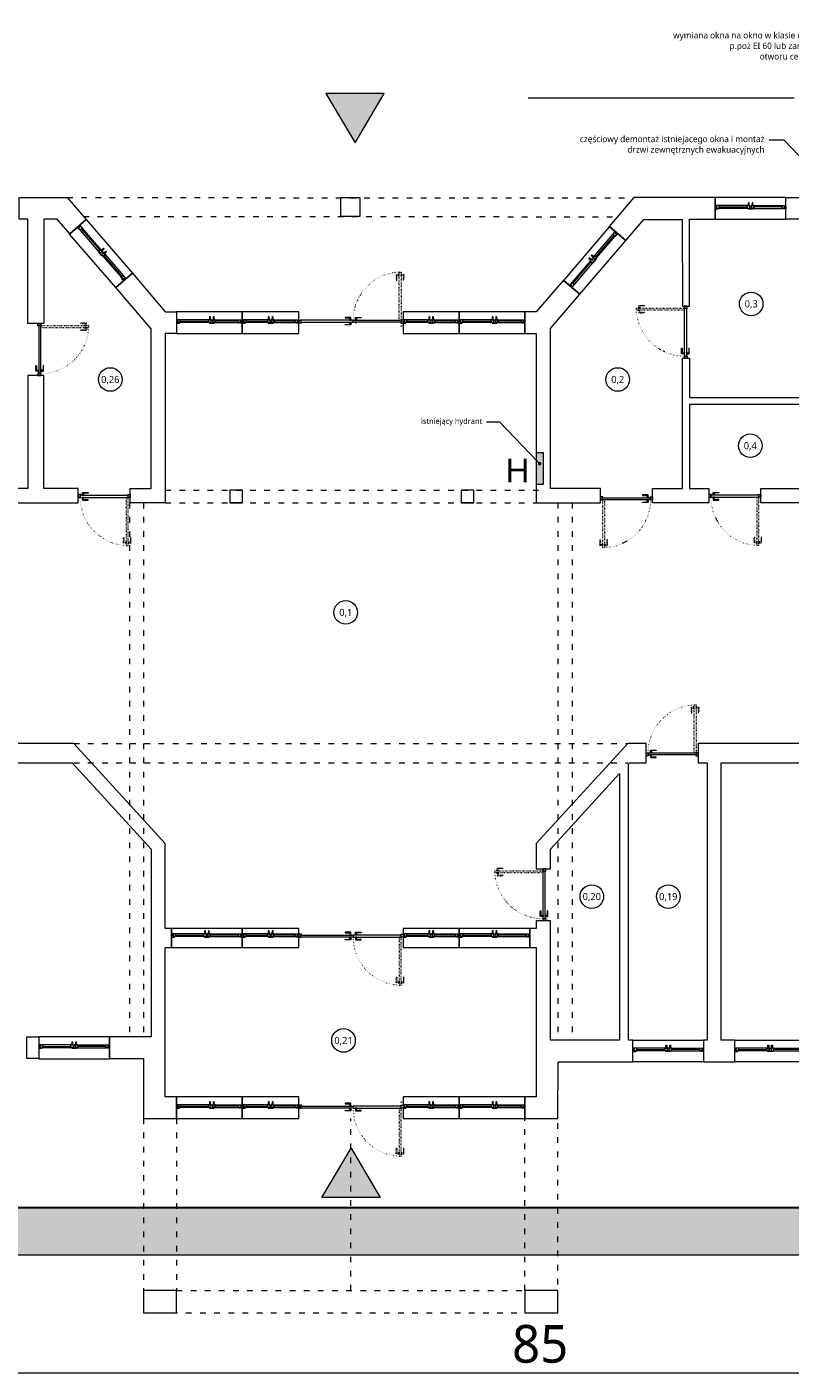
# Model space of a CAD drawing. Header units: millimetres. Extents: x 80301 to 146489, y -78581 to -28273.
# Tile 7 of 135: x 83825 to 85444, y -66786 to -63932. Entities that reach past the tile are written whole.
import ezdxf
from ezdxf import colors
from ezdxf.entities.mleader import LeaderData, LeaderLine
from ezdxf.enums import TextEntityAlignment as Align
from ezdxf.math import Vec2, Vec3

# ---------------------------------------------------------------- set-up
doc = ezdxf.new("R2010")
doc.units = ezdxf.units.MM
doc.linetypes.add('ACAD_ISO03W100', pattern=[30, 12, -18])
doc.linetypes.add('ACAD_ISO07W100', pattern=[3, 0, -3])
doc.layers.get('0').update_dxf_attribs({"lineweight": 0})
for name, color, linetype, lineweight in [('A-opisram.ART', 250, 'Continuous', 0), ('OPIS', 4, 'Continuous', 9), ('opis..KF', 250, 'Continuous', 15), ('stolarka_arch', 250, 'Continuous', 5), ('ściany ist..KF', 61, 'Continuous', 5)]:
    doc.layers.add(name, color=color, linetype=linetype, lineweight=lineweight)
doc.layers.add('A-pomocram.ART', color=254, linetype='Continuous', lineweight=0, plot=False)
doc.layers.add('A-wymram.ART', color=10, linetype='Continuous', lineweight=5, plot=False)
doc.layers.add('A-przekrycieram.ART', color=7, linetype='Continuous', lineweight=0, true_color=0xffffff)
doc.styles.add('ARCH', font='segoeuil.ttf')
doc.styles.get("Standard").update_dxf_attribs({"font": 'arial.ttf'})
doc.dimstyles.new('RAMKA', dxfattribs={"dimscale": 20, "dimtxt": 4, "dimasz": 3, "dimexe": 5, "dimexo": 3, "dimgap": 1, "dimtad": 1, "dimdec": 1, "dimlfac": 0.01, "dimtxsty": 'ARCH', "dimblk": 'ARCHTICK', "dimcen": 0, "dimclrd": 256, "dimclre": 256, "dimclrt": 256, "dimadec": 0, "dimazin": 0, "dimtfac": 1, "dimtdec": 1, "dimtofl": 0, "dimtmove": 1, "dimatfit": 3, "dimfxl": 10, "dimfxlon": 1, "dimlwd": 0, "dimlwe": 0, "dimarcsym": 0})

# ---------------------------------------------------------------- blocks, each defined once
blk = doc.blocks.new('*U980')
at = {"layer": 'stolarka_arch', "lineweight": 0}
blk.add_lwpolyline([(0, 0), (150, 0), (150, -45.6), (0, -45.6)], close=True, dxfattribs=at)
at = {"layer": 'stolarka_arch'}
for points in [[(0, -22), (6, -22), (6, -23), (3, -23), (3, -28), (0, -28)], [(3, -23), (8, -23), (8, -29), (2, -29), (2, -28), (3, -28)], [(8, -26), (68, -26), (68, -23), (8, -23)], [(8, -26), (68, -26), (68, -29), (8, -29)], [(73, -23), (68, -23), (68, -29), (74, -29), (74, -28), (73, -28)], [(70, -22), (80, -22), (80, -23), (77, -23), (77, -28), (73, -28), (73, -23), (70, -23)], [(77, -23), (82, -23), (82, -29), (76, -29), (76, -28), (77, -28)], [(142, -26), (82, -26), (82, -23), (142, -23)], [(142, -26), (82, -26), (82, -29), (142, -29)], [(147, -23), (142, -23), (142, -29), (148, -29), (148, -28), (147, -28)], [(150, -22), (144, -22), (144, -23), (147, -23), (147, -28), (150, -28)], [(73, -30), (69, -30), (69, -29), (73, -29)], [(72, -35), (70, -35), (70, -30), (72, -30)], [(81, -30), (77, -30), (77, -29), (81, -29)], [(80, -35), (78, -35), (78, -30), (80, -30)]]:
    blk.add_lwpolyline(points, close=True, dxfattribs=at)
blk = doc.blocks.new('*U976')
at = {"layer": 'stolarka_arch', "lineweight": 0}
blk.add_lwpolyline([(0, 0), (150, 0), (150, -46.8), (0, -46.8)], close=True, dxfattribs=at)
at = {"layer": 'stolarka_arch'}
for points in [[(0, -22), (6, -22), (6, -23), (3, -23), (3, -28), (0, -28)], [(3, -23), (8, -23), (8, -29), (2, -29), (2, -28), (3, -28)], [(8, -26), (68, -26), (68, -23), (8, -23)], [(8, -26), (68, -26), (68, -29), (8, -29)], [(73, -23), (68, -23), (68, -29), (74, -29), (74, -28), (73, -28)], [(70, -22), (80, -22), (80, -23), (77, -23), (77, -28), (73, -28), (73, -23), (70, -23)], [(77, -23), (82, -23), (82, -29), (76, -29), (76, -28), (77, -28)], [(142, -26), (82, -26), (82, -23), (142, -23)], [(142, -26), (82, -26), (82, -29), (142, -29)], [(147, -23), (142, -23), (142, -29), (148, -29), (148, -28), (147, -28)], [(150, -22), (144, -22), (144, -23), (147, -23), (147, -28), (150, -28)], [(73, -30), (69, -30), (69, -29), (73, -29)], [(72, -35), (70, -35), (70, -30), (72, -30)], [(81, -30), (77, -30), (77, -29), (81, -29)], [(80, -35), (78, -35), (78, -30), (80, -30)]]:
    blk.add_lwpolyline(points, close=True, dxfattribs=at)
blk = doc.blocks.new('*U1045')
at = {"layer": 'stolarka_arch', "lineweight": 0}
blk.add_lwpolyline([(0, 0), (150, 0), (150, -46), (0, -46)], close=True, dxfattribs=at)
at = {"layer": 'stolarka_arch'}
for points in [[(0, -22), (6, -22), (6, -23), (3, -23), (3, -28), (0, -28)], [(3, -23), (8, -23), (8, -29), (2, -29), (2, -28), (3, -28)], [(8, -26), (68, -26), (68, -23), (8, -23)], [(8, -26), (68, -26), (68, -29), (8, -29)], [(73, -23), (68, -23), (68, -29), (74, -29), (74, -28), (73, -28)], [(70, -22), (80, -22), (80, -23), (77, -23), (77, -28), (73, -28), (73, -23), (70, -23)], [(77, -23), (82, -23), (82, -29), (76, -29), (76, -28), (77, -28)], [(142, -26), (82, -26), (82, -23), (142, -23)], [(142, -26), (82, -26), (82, -29), (142, -29)], [(147, -23), (142, -23), (142, -29), (148, -29), (148, -28), (147, -28)], [(150, -22), (144, -22), (144, -23), (147, -23), (147, -28), (150, -28)], [(73, -30), (69, -30), (69, -29), (73, -29)], [(72, -35), (70, -35), (70, -30), (72, -30)], [(81, -30), (77, -30), (77, -29), (81, -29)], [(80, -35), (78, -35), (78, -30), (80, -30)]]:
    blk.add_lwpolyline(points, close=True, dxfattribs=at)
blk = doc.blocks.new('*U1054')
at = {"layer": 'stolarka_arch', "lineweight": 0}
blk.add_lwpolyline([(0, 0), (150, 0), (150, -46), (0, -46)], close=True, dxfattribs=at)
at = {"layer": 'stolarka_arch'}
for points in [[(0, -22), (6, -22), (6, -23), (3, -23), (3, -28), (0, -28)], [(3, -23), (8, -23), (8, -29), (2, -29), (2, -28), (3, -28)], [(8, -26), (68, -26), (68, -23), (8, -23)], [(8, -26), (68, -26), (68, -29), (8, -29)], [(73, -23), (68, -23), (68, -29), (74, -29), (74, -28), (73, -28)], [(70, -22), (80, -22), (80, -23), (77, -23), (77, -28), (73, -28), (73, -23), (70, -23)], [(77, -23), (82, -23), (82, -29), (76, -29), (76, -28), (77, -28)], [(142, -26), (82, -26), (82, -23), (142, -23)], [(142, -26), (82, -26), (82, -29), (142, -29)], [(147, -23), (142, -23), (142, -29), (148, -29), (148, -28), (147, -28)], [(150, -22), (144, -22), (144, -23), (147, -23), (147, -28), (150, -28)], [(73, -30), (69, -30), (69, -29), (73, -29)], [(72, -35), (70, -35), (70, -30), (72, -30)], [(81, -30), (77, -30), (77, -29), (81, -29)], [(80, -35), (78, -35), (78, -30), (80, -30)]]:
    blk.add_lwpolyline(points, close=True, dxfattribs=at)
blk = doc.blocks.new('*U996')
at = {"layer": 'stolarka_arch', "lineweight": 0}
blk.add_lwpolyline([(0, 0), (150, 0), (150, -46), (0, -46)], close=True, dxfattribs=at)
at = {"layer": 'stolarka_arch'}
for points in [[(0, -22), (6, -22), (6, -23), (3, -23), (3, -28), (0, -28)], [(3, -23), (8, -23), (8, -29), (2, -29), (2, -28), (3, -28)], [(8, -26), (68, -26), (68, -23), (8, -23)], [(8, -26), (68, -26), (68, -29), (8, -29)], [(73, -23), (68, -23), (68, -29), (74, -29), (74, -28), (73, -28)], [(70, -22), (80, -22), (80, -23), (77, -23), (77, -28), (73, -28), (73, -23), (70, -23)], [(77, -23), (82, -23), (82, -29), (76, -29), (76, -28), (77, -28)], [(142, -26), (82, -26), (82, -23), (142, -23)], [(142, -26), (82, -26), (82, -29), (142, -29)], [(147, -23), (142, -23), (142, -29), (148, -29), (148, -28), (147, -28)], [(150, -22), (144, -22), (144, -23), (147, -23), (147, -28), (150, -28)], [(73, -30), (69, -30), (69, -29), (73, -29)], [(72, -35), (70, -35), (70, -30), (72, -30)], [(81, -30), (77, -30), (77, -29), (81, -29)], [(80, -35), (78, -35), (78, -30), (80, -30)]]:
    blk.add_lwpolyline(points, close=True, dxfattribs=at)
blk = doc.blocks.new('*U988')
at = {"layer": 'stolarka_arch', "lineweight": 0}
blk.add_lwpolyline([(0, 0), (139.5, 0), (139.5, -46), (0, -46)], close=True, dxfattribs=at)
at = {"layer": 'stolarka_arch'}
for points in [[(0, -22), (6, -22), (6, -23), (3, -23), (3, -28), (0, -28)], [(3, -23), (8, -23), (8, -29), (2, -29), (2, -28), (3, -28)], [(8, -26), (68, -26), (68, -23), (8, -23)], [(8, -26), (68, -26), (68, -29), (8, -29)], [(73, -23), (68, -23), (68, -29), (74, -29), (74, -28), (73, -28)], [(70, -22), (80, -22), (80, -23), (77, -23), (77, -28), (73, -28), (73, -23), (70, -23)], [(77, -23), (82, -23), (82, -29), (76, -29), (76, -28), (77, -28)], [(131.5, -26), (82, -26), (82, -23), (131.5, -23)], [(131.5, -26), (82, -26), (82, -29), (131.5, -29)], [(136.5, -23), (131.5, -23), (131.5, -29), (137.5, -29), (137.5, -28), (136.5, -28)], [(139.5, -22), (133.5, -22), (133.5, -23), (136.5, -23), (136.5, -28), (139.5, -28)], [(73, -30), (69, -30), (69, -29), (73, -29)], [(72, -35), (70, -35), (70, -30), (72, -30)], [(81, -30), (77, -30), (77, -29), (81, -29)], [(80, -35), (78, -35), (78, -30), (80, -30)]]:
    blk.add_lwpolyline(points, close=True, dxfattribs=at)
blk = doc.blocks.new('*U994')
at = {"layer": 'stolarka_arch', "lineweight": 0}
blk.add_lwpolyline([(0, 0), (139.5, 0), (139.5, -46), (0, -46)], close=True, dxfattribs=at)
at = {"layer": 'stolarka_arch'}
for points in [[(0, -22), (6, -22), (6, -23), (3, -23), (3, -28), (0, -28)], [(3, -23), (8, -23), (8, -29), (2, -29), (2, -28), (3, -28)], [(8, -26), (68, -26), (68, -23), (8, -23)], [(8, -26), (68, -26), (68, -29), (8, -29)], [(73, -23), (68, -23), (68, -29), (74, -29), (74, -28), (73, -28)], [(70, -22), (80, -22), (80, -23), (77, -23), (77, -28), (73, -28), (73, -23), (70, -23)], [(77, -23), (82, -23), (82, -29), (76, -29), (76, -28), (77, -28)], [(131.5, -26), (82, -26), (82, -23), (131.5, -23)], [(131.5, -26), (82, -26), (82, -29), (131.5, -29)], [(136.5, -23), (131.5, -23), (131.5, -29), (137.5, -29), (137.5, -28), (136.5, -28)], [(139.5, -22), (133.5, -22), (133.5, -23), (136.5, -23), (136.5, -28), (139.5, -28)], [(73, -30), (69, -30), (69, -29), (73, -29)], [(72, -35), (70, -35), (70, -30), (72, -30)], [(81, -30), (77, -30), (77, -29), (81, -29)], [(80, -35), (78, -35), (78, -30), (80, -30)]]:
    blk.add_lwpolyline(points, close=True, dxfattribs=at)
blk = doc.blocks.new('*U990')
at = {"layer": 'stolarka_arch', "lineweight": 0}
blk.add_lwpolyline([(0, 0), (120.2, 0), (120.2, -46), (0, -46)], close=True, dxfattribs=at)
at = {"layer": 'stolarka_arch'}
for points in [[(0, -22), (6, -22), (6, -23), (3, -23), (3, -28), (0, -28)], [(3, -23), (8, -23), (8, -29), (2, -29), (2, -28), (3, -28)], [(8, -26), (53.1, -26), (53.1, -23), (8, -23)], [(8, -26), (53.1, -26), (53.1, -29), (8, -29)], [(58.1, -23), (53.1, -23), (53.1, -29), (59.1, -29), (59.1, -28), (58.1, -28)], [(55.1, -22), (65.1, -22), (65.1, -23), (62.1, -23), (62.1, -28), (58.1, -28), (58.1, -23), (55.1, -23)], [(62.1, -23), (67.1, -23), (67.1, -29), (61.1, -29), (61.1, -28), (62.1, -28)], [(112.2, -26), (67.1, -26), (67.1, -23), (112.2, -23)], [(112.2, -26), (67.1, -26), (67.1, -29), (112.2, -29)], [(117.2, -23), (112.2, -23), (112.2, -29), (118.2, -29), (118.2, -28), (117.2, -28)], [(120.2, -22), (114.2, -22), (114.2, -23), (117.2, -23), (117.2, -28), (120.2, -28)], [(58.1, -30), (54.1, -30), (54.1, -29), (58.1, -29)], [(57.1, -35), (55.1, -35), (55.1, -30), (57.1, -30)], [(66.1, -30), (62.1, -30), (62.1, -29), (66.1, -29)], [(65.1, -35), (63.1, -35), (63.1, -30), (65.1, -30)]]:
    blk.add_lwpolyline(points, close=True, dxfattribs=at)
blk = doc.blocks.new('*U995')
at = {"layer": 'stolarka_arch', "lineweight": 0}
blk.add_lwpolyline([(0, 0), (118.9, 0), (118.9, -46), (0, -46)], close=True, dxfattribs=at)
at = {"layer": 'stolarka_arch'}
for points in [[(0, -22), (6, -22), (6, -23), (3, -23), (3, -28), (0, -28)], [(3, -23), (8, -23), (8, -29), (2, -29), (2, -28), (3, -28)], [(8, -26), (52.5, -26), (52.5, -23), (8, -23)], [(8, -26), (52.5, -26), (52.5, -29), (8, -29)], [(57.5, -23), (52.5, -23), (52.5, -29), (58.5, -29), (58.5, -28), (57.5, -28)], [(54.5, -22), (64.5, -22), (64.5, -23), (61.5, -23), (61.5, -28), (57.5, -28), (57.5, -23), (54.5, -23)], [(61.5, -23), (66.5, -23), (66.5, -29), (60.5, -29), (60.5, -28), (61.5, -28)], [(110.9, -26), (66.5, -26), (66.5, -23), (110.9, -23)], [(110.9, -26), (66.5, -26), (66.5, -29), (110.9, -29)], [(115.9, -23), (110.9, -23), (110.9, -29), (116.9, -29), (116.9, -28), (115.9, -28)], [(118.9, -22), (112.9, -22), (112.9, -23), (115.9, -23), (115.9, -28), (118.9, -28)], [(57.5, -30), (53.5, -30), (53.5, -29), (57.5, -29)], [(56.5, -35), (54.5, -35), (54.5, -30), (56.5, -30)], [(65.5, -30), (61.5, -30), (61.5, -29), (65.5, -29)], [(64.5, -35), (62.5, -35), (62.5, -30), (64.5, -30)]]:
    blk.add_lwpolyline(points, close=True, dxfattribs=at)
blk = doc.blocks.new('*U989')
at = {"layer": 'stolarka_arch', "lineweight": 0}
blk.add_lwpolyline([(0, 0), (150, 0), (150, -40), (0, -40)], close=True, dxfattribs=at)
at = {"layer": 'stolarka_arch'}
for points in [[(0, -22), (6, -22), (6, -23), (3, -23), (3, -28), (0, -28)], [(3, -23), (8, -23), (8, -29), (2, -29), (2, -28), (3, -28)], [(8, -26), (68, -26), (68, -23), (8, -23)], [(8, -26), (68, -26), (68, -29), (8, -29)], [(73, -23), (68, -23), (68, -29), (74, -29), (74, -28), (73, -28)], [(70, -22), (80, -22), (80, -23), (77, -23), (77, -28), (73, -28), (73, -23), (70, -23)], [(77, -23), (82, -23), (82, -29), (76, -29), (76, -28), (77, -28)], [(142, -26), (82, -26), (82, -23), (142, -23)], [(142, -26), (82, -26), (82, -29), (142, -29)], [(147, -23), (142, -23), (142, -29), (148, -29), (148, -28), (147, -28)], [(150, -22), (144, -22), (144, -23), (147, -23), (147, -28), (150, -28)], [(73, -30), (69, -30), (69, -29), (73, -29)], [(72, -35), (70, -35), (70, -30), (72, -30)], [(81, -30), (77, -30), (77, -29), (81, -29)], [(80, -35), (78, -35), (78, -30), (80, -30)]]:
    blk.add_lwpolyline(points, close=True, dxfattribs=at)
blk = doc.blocks.new('*U1002')
at = {"layer": 'stolarka_arch', "linetype": 'ACAD_ISO03W100', "lineweight": 0, "ltscale": 0.1}
for points in [[(3.5, 97), (-1.5, 97), (-1.5, 85), (-0.5, 85), (-0.5, 95), (3.5, 95)], [(3.5, 98), (3.5, 94), (4.5, 94), (4.5, 98)], [(4.5, 102), (4.5, 0), (8.5, 0), (8.5, 102)], [(9.5, 98), (9.5, 94), (8.5, 94), (8.5, 98)], [(9.5, 97), (14.5, 97), (14.5, 85), (13.5, 85), (13.5, 95), (9.5, 95)]]:
    blk.add_lwpolyline(points, close=True, dxfattribs=at)
at = {"layer": 'stolarka_arch'}
for points in [[(5, -4), (5, -6), (0, -6), (0, 0), (4, 0), (4, -4), (5, -4)], [(106, 0), (4, 0), (4, -4), (106, -4)], [(101, 1), (101, 6), (89, 6), (89, 5), (99, 5), (99, 1)], [(102, 1), (98, 1), (98, 0), (102, 0)], [(106, 0), (216.9, 0), (216.9, -4), (106, -4)], [(110, 1), (114, 1), (114, 0), (110, 0)], [(111, 1), (111, 6), (123, 6), (123, 5), (113, 5), (113, 1)], [(215.9, -4), (215.9, -6), (220.9, -6), (220.9, 0), (216.9, 0), (216.9, -4), (215.9, -4)], [(101, -5), (101, -10), (89, -10), (89, -9), (99, -9), (99, -5)], [(102, -5), (98, -5), (98, -4), (102, -4)], [(110, -5), (114, -5), (114, -4), (110, -4)], [(111, -5), (111, -10), (123, -10), (123, -9), (113, -9), (113, -5)]]:
    blk.add_lwpolyline(points, close=True, dxfattribs=at)
for centre in [(4, 0.5), (216.9, 0.5)]:
    blk.add_circle(centre, 0.5, dxfattribs=at)
at = {"layer": 'stolarka_arch', "linetype": 'ACAD_ISO07W100', "lineweight": 0, "ltscale": 0.5}
blk.add_arc((4, 0), 102, 0, 89.6506, dxfattribs=at)
blk = doc.blocks.new('*U1006')
at = {"layer": 'stolarka_arch', "lineweight": 0}
blk.add_lwpolyline([(0, 0), (150, 0), (150, -40), (0, -40)], close=True, dxfattribs=at)
at = {"layer": 'stolarka_arch'}
for points in [[(0, -22), (6, -22), (6, -23), (3, -23), (3, -28), (0, -28)], [(3, -23), (8, -23), (8, -29), (2, -29), (2, -28), (3, -28)], [(8, -26), (68, -26), (68, -23), (8, -23)], [(8, -26), (68, -26), (68, -29), (8, -29)], [(73, -23), (68, -23), (68, -29), (74, -29), (74, -28), (73, -28)], [(70, -22), (80, -22), (80, -23), (77, -23), (77, -28), (73, -28), (73, -23), (70, -23)], [(77, -23), (82, -23), (82, -29), (76, -29), (76, -28), (77, -28)], [(142, -26), (82, -26), (82, -23), (142, -23)], [(142, -26), (82, -26), (82, -29), (142, -29)], [(147, -23), (142, -23), (142, -29), (148, -29), (148, -28), (147, -28)], [(150, -22), (144, -22), (144, -23), (147, -23), (147, -28), (150, -28)], [(73, -30), (69, -30), (69, -29), (73, -29)], [(72, -35), (70, -35), (70, -30), (72, -30)], [(81, -30), (77, -30), (77, -29), (81, -29)], [(80, -35), (78, -35), (78, -30), (80, -30)]]:
    blk.add_lwpolyline(points, close=True, dxfattribs=at)
blk = doc.blocks.new('*U1000')
at = {"layer": 'stolarka_arch', "lineweight": 0}
blk.add_lwpolyline([(0, 0), (120.2, 0), (120.2, -40), (0, -40)], close=True, dxfattribs=at)
at = {"layer": 'stolarka_arch'}
for points in [[(0, -22), (6, -22), (6, -23), (3, -23), (3, -28), (0, -28)], [(3, -23), (8, -23), (8, -29), (2, -29), (2, -28), (3, -28)], [(8, -26), (53.1, -26), (53.1, -23), (8, -23)], [(8, -26), (53.1, -26), (53.1, -29), (8, -29)], [(58.1, -23), (53.1, -23), (53.1, -29), (59.1, -29), (59.1, -28), (58.1, -28)], [(55.1, -22), (65.1, -22), (65.1, -23), (62.1, -23), (62.1, -28), (58.1, -28), (58.1, -23), (55.1, -23)], [(62.1, -23), (67.1, -23), (67.1, -29), (61.1, -29), (61.1, -28), (62.1, -28)], [(112.2, -26), (67.1, -26), (67.1, -23), (112.2, -23)], [(112.2, -26), (67.1, -26), (67.1, -29), (112.2, -29)], [(117.2, -23), (112.2, -23), (112.2, -29), (118.2, -29), (118.2, -28), (117.2, -28)], [(120.2, -22), (114.2, -22), (114.2, -23), (117.2, -23), (117.2, -28), (120.2, -28)], [(58.1, -30), (54.1, -30), (54.1, -29), (58.1, -29)], [(57.1, -35), (55.1, -35), (55.1, -30), (57.1, -30)], [(66.1, -30), (62.1, -30), (62.1, -29), (66.1, -29)], [(65.1, -35), (63.1, -35), (63.1, -30), (65.1, -30)]]:
    blk.add_lwpolyline(points, close=True, dxfattribs=at)
blk = doc.blocks.new('*U1010')
at = {"layer": 'stolarka_arch', "lineweight": 0}
blk.add_lwpolyline([(0, 0), (118.9, 0), (118.9, -40), (0, -40)], close=True, dxfattribs=at)
at = {"layer": 'stolarka_arch'}
for points in [[(0, -22), (6, -22), (6, -23), (3, -23), (3, -28), (0, -28)], [(3, -23), (8, -23), (8, -29), (2, -29), (2, -28), (3, -28)], [(8, -26), (52.5, -26), (52.5, -23), (8, -23)], [(8, -26), (52.5, -26), (52.5, -29), (8, -29)], [(57.5, -23), (52.5, -23), (52.5, -29), (58.5, -29), (58.5, -28), (57.5, -28)], [(54.5, -22), (64.5, -22), (64.5, -23), (61.5, -23), (61.5, -28), (57.5, -28), (57.5, -23), (54.5, -23)], [(61.5, -23), (66.5, -23), (66.5, -29), (60.5, -29), (60.5, -28), (61.5, -28)], [(110.9, -26), (66.5, -26), (66.5, -23), (110.9, -23)], [(110.9, -26), (66.5, -26), (66.5, -29), (110.9, -29)], [(115.9, -23), (110.9, -23), (110.9, -29), (116.9, -29), (116.9, -28), (115.9, -28)], [(118.9, -22), (112.9, -22), (112.9, -23), (115.9, -23), (115.9, -28), (118.9, -28)], [(57.5, -30), (53.5, -30), (53.5, -29), (57.5, -29)], [(56.5, -35), (54.5, -35), (54.5, -30), (56.5, -30)], [(65.5, -30), (61.5, -30), (61.5, -29), (65.5, -29)], [(64.5, -35), (62.5, -35), (62.5, -30), (64.5, -30)]]:
    blk.add_lwpolyline(points, close=True, dxfattribs=at)
blk = doc.blocks.new('*U1007')
at = {"layer": 'stolarka_arch', "lineweight": 0}
blk.add_lwpolyline([(0, 0), (139.5, 0), (139.5, -46), (0, -46)], close=True, dxfattribs=at)
at = {"layer": 'stolarka_arch'}
for points in [[(0, -22), (6, -22), (6, -23), (3, -23), (3, -28), (0, -28)], [(3, -23), (8, -23), (8, -29), (2, -29), (2, -28), (3, -28)], [(8, -26), (68, -26), (68, -23), (8, -23)], [(8, -26), (68, -26), (68, -29), (8, -29)], [(73, -23), (68, -23), (68, -29), (74, -29), (74, -28), (73, -28)], [(70, -22), (80, -22), (80, -23), (77, -23), (77, -28), (73, -28), (73, -23), (70, -23)], [(77, -23), (82, -23), (82, -29), (76, -29), (76, -28), (77, -28)], [(131.5, -26), (82, -26), (82, -23), (131.5, -23)], [(131.5, -26), (82, -26), (82, -29), (131.5, -29)], [(136.5, -23), (131.5, -23), (131.5, -29), (137.5, -29), (137.5, -28), (136.5, -28)], [(139.5, -22), (133.5, -22), (133.5, -23), (136.5, -23), (136.5, -28), (139.5, -28)], [(73, -30), (69, -30), (69, -29), (73, -29)], [(72, -35), (70, -35), (70, -30), (72, -30)], [(81, -30), (77, -30), (77, -29), (81, -29)], [(80, -35), (78, -35), (78, -30), (80, -30)]]:
    blk.add_lwpolyline(points, close=True, dxfattribs=at)
blk = doc.blocks.new('*U1008')
at = {"layer": 'stolarka_arch', "lineweight": 0}
blk.add_lwpolyline([(0, 0), (139.5, 0), (139.5, -46), (0, -46)], close=True, dxfattribs=at)
at = {"layer": 'stolarka_arch'}
for points in [[(0, -22), (6, -22), (6, -23), (3, -23), (3, -28), (0, -28)], [(3, -23), (8, -23), (8, -29), (2, -29), (2, -28), (3, -28)], [(8, -26), (68, -26), (68, -23), (8, -23)], [(8, -26), (68, -26), (68, -29), (8, -29)], [(73, -23), (68, -23), (68, -29), (74, -29), (74, -28), (73, -28)], [(70, -22), (80, -22), (80, -23), (77, -23), (77, -28), (73, -28), (73, -23), (70, -23)], [(77, -23), (82, -23), (82, -29), (76, -29), (76, -28), (77, -28)], [(131.5, -26), (82, -26), (82, -23), (131.5, -23)], [(131.5, -26), (82, -26), (82, -29), (131.5, -29)], [(136.5, -23), (131.5, -23), (131.5, -29), (137.5, -29), (137.5, -28), (136.5, -28)], [(139.5, -22), (133.5, -22), (133.5, -23), (136.5, -23), (136.5, -28), (139.5, -28)], [(73, -30), (69, -30), (69, -29), (73, -29)], [(72, -35), (70, -35), (70, -30), (72, -30)], [(81, -30), (77, -30), (77, -29), (81, -29)], [(80, -35), (78, -35), (78, -30), (80, -30)]]:
    blk.add_lwpolyline(points, close=True, dxfattribs=at)
blk = doc.blocks.new('*U1009')
at = {"layer": 'stolarka_arch', "lineweight": 0}
blk.add_lwpolyline([(0, 0), (120.2, 0), (120.2, -46), (0, -46)], close=True, dxfattribs=at)
at = {"layer": 'stolarka_arch'}
for points in [[(0, -22), (6, -22), (6, -23), (3, -23), (3, -28), (0, -28)], [(3, -23), (8, -23), (8, -29), (2, -29), (2, -28), (3, -28)], [(8, -26), (53.1, -26), (53.1, -23), (8, -23)], [(8, -26), (53.1, -26), (53.1, -29), (8, -29)], [(58.1, -23), (53.1, -23), (53.1, -29), (59.1, -29), (59.1, -28), (58.1, -28)], [(55.1, -22), (65.1, -22), (65.1, -23), (62.1, -23), (62.1, -28), (58.1, -28), (58.1, -23), (55.1, -23)], [(62.1, -23), (67.1, -23), (67.1, -29), (61.1, -29), (61.1, -28), (62.1, -28)], [(112.2, -26), (67.1, -26), (67.1, -23), (112.2, -23)], [(112.2, -26), (67.1, -26), (67.1, -29), (112.2, -29)], [(117.2, -23), (112.2, -23), (112.2, -29), (118.2, -29), (118.2, -28), (117.2, -28)], [(120.2, -22), (114.2, -22), (114.2, -23), (117.2, -23), (117.2, -28), (120.2, -28)], [(58.1, -30), (54.1, -30), (54.1, -29), (58.1, -29)], [(57.1, -35), (55.1, -35), (55.1, -30), (57.1, -30)], [(66.1, -30), (62.1, -30), (62.1, -29), (66.1, -29)], [(65.1, -35), (63.1, -35), (63.1, -30), (65.1, -30)]]:
    blk.add_lwpolyline(points, close=True, dxfattribs=at)
blk = doc.blocks.new('*U998')
at = {"layer": 'stolarka_arch', "lineweight": 0}
blk.add_lwpolyline([(0, 0), (118.9, 0), (118.9, -46), (0, -46)], close=True, dxfattribs=at)
at = {"layer": 'stolarka_arch'}
for points in [[(0, -22), (6, -22), (6, -23), (3, -23), (3, -28), (0, -28)], [(3, -23), (8, -23), (8, -29), (2, -29), (2, -28), (3, -28)], [(8, -26), (52.5, -26), (52.5, -23), (8, -23)], [(8, -26), (52.5, -26), (52.5, -29), (8, -29)], [(57.5, -23), (52.5, -23), (52.5, -29), (58.5, -29), (58.5, -28), (57.5, -28)], [(54.5, -22), (64.5, -22), (64.5, -23), (61.5, -23), (61.5, -28), (57.5, -28), (57.5, -23), (54.5, -23)], [(61.5, -23), (66.5, -23), (66.5, -29), (60.5, -29), (60.5, -28), (61.5, -28)], [(110.9, -26), (66.5, -26), (66.5, -23), (110.9, -23)], [(110.9, -26), (66.5, -26), (66.5, -29), (110.9, -29)], [(115.9, -23), (110.9, -23), (110.9, -29), (116.9, -29), (116.9, -28), (115.9, -28)], [(118.9, -22), (112.9, -22), (112.9, -23), (115.9, -23), (115.9, -28), (118.9, -28)], [(57.5, -30), (53.5, -30), (53.5, -29), (57.5, -29)], [(56.5, -35), (54.5, -35), (54.5, -30), (56.5, -30)], [(65.5, -30), (61.5, -30), (61.5, -29), (65.5, -29)], [(64.5, -35), (62.5, -35), (62.5, -30), (64.5, -30)]]:
    blk.add_lwpolyline(points, close=True, dxfattribs=at)
blk = doc.blocks.new('*U648')
at = {"layer": 'stolarka_arch', "linetype": 'ACAD_ISO03W100', "lineweight": 0, "ltscale": 0.1}
for points in [[(3.5, 97), (-1.5, 97), (-1.5, 85), (-0.5, 85), (-0.5, 95), (3.5, 95)], [(3.5, 98), (3.5, 94), (4.5, 94), (4.5, 98)], [(4.5, 102), (4.5, 0), (8.5, 0), (8.5, 102)], [(9.5, 98), (9.5, 94), (8.5, 94), (8.5, 98)], [(9.5, 97), (14.5, 97), (14.5, 85), (13.5, 85), (13.5, 95), (9.5, 95)]]:
    blk.add_lwpolyline(points, close=True, dxfattribs=at)
at = {"layer": 'stolarka_arch'}
for points in [[(5, -4), (5, -6), (0, -6), (0, 0), (4, 0), (4, -4), (5, -4)], [(106, 0), (4, 0), (4, -4), (106, -4)], [(101, 1), (101, 6), (89, 6), (89, 5), (99, 5), (99, 1)], [(102, 1), (98, 1), (98, 0), (102, 0)], [(105, -4), (105, -6), (110, -6), (110, 0), (106, 0), (106, -4), (105, -4)], [(101, -5), (101, -10), (89, -10), (89, -9), (99, -9), (99, -5)], [(102, -5), (98, -5), (98, -4), (102, -4)]]:
    blk.add_lwpolyline(points, close=True, dxfattribs=at)
blk.add_circle((4, 0.5), 0.5, dxfattribs=at)
at = {"layer": 'stolarka_arch', "linetype": 'ACAD_ISO07W100', "lineweight": 0, "ltscale": 0.5}
blk.add_arc((4, 0), 102, 0, 89.6506, dxfattribs=at)
blk = doc.blocks.new('*U1004')
at = {"layer": 'stolarka_arch', "lineweight": 0}
blk.add_lwpolyline([(0, 0), (150, 0), (150, -46.4), (0, -46.4)], close=True, dxfattribs=at)
at = {"layer": 'stolarka_arch'}
for points in [[(0, -22), (6, -22), (6, -23), (3, -23), (3, -28), (0, -28)], [(3, -23), (8, -23), (8, -29), (2, -29), (2, -28), (3, -28)], [(8, -26), (68, -26), (68, -23), (8, -23)], [(8, -26), (68, -26), (68, -29), (8, -29)], [(73, -23), (68, -23), (68, -29), (74, -29), (74, -28), (73, -28)], [(70, -22), (80, -22), (80, -23), (77, -23), (77, -28), (73, -28), (73, -23), (70, -23)], [(77, -23), (82, -23), (82, -29), (76, -29), (76, -28), (77, -28)], [(142, -26), (82, -26), (82, -23), (142, -23)], [(142, -26), (82, -26), (82, -29), (142, -29)], [(147, -23), (142, -23), (142, -29), (148, -29), (148, -28), (147, -28)], [(150, -22), (144, -22), (144, -23), (147, -23), (147, -28), (150, -28)], [(73, -30), (69, -30), (69, -29), (73, -29)], [(72, -35), (70, -35), (70, -30), (72, -30)], [(81, -30), (77, -30), (77, -29), (81, -29)], [(80, -35), (78, -35), (78, -30), (80, -30)]]:
    blk.add_lwpolyline(points, close=True, dxfattribs=at)
blk = doc.blocks.new('nr pom')
at = {"layer": 'opis..KF', "lineweight": 20}
blk.add_circle((0, 0), 25, dxfattribs=at)
at = {"layer": 'opis..KF', "style": 'ARCH'}
blk.add_attdef('00', text='', height=15, dxfattribs=at).set_placement((0, 0), align=Align.MIDDLE_CENTER)
blk = doc.blocks.new('_Dot')
at = {"color": 0, "linetype": 'ByBlock', "lineweight": -2}
blk.add_line((-0.5, 0), (-1, 0), dxfattribs=at)
at = {"color": 0, "linetype": 'ByBlock', "const_width": 0.5}
blk.add_lwpolyline([(-0.25, 0, 1), (0.25, 0, 1)], format="xyb", close=True, dxfattribs=at)
blk = doc.blocks.new('_ArchTick')
at = {"color": 0, "linetype": 'ByBlock', "const_width": 0.15}
blk.add_lwpolyline([(-0.5, -0.5), (0.5, 0.5)], dxfattribs=at)
blk = doc.blocks.new('*D1237')
at = {"layer": 'A-wymram.ART', "linetype": 'Continuous', "lineweight": 0, "transparency": 16777216}
for p, q in [((0, -60), (0, -350)), ((8500, -60), (8500, -350)), ((8500, -250), (0, -250))]:
    blk.add_line(p, q, dxfattribs=at)
at = {"layer": 'Defpoints', "color": 0, "transparency": 16777216}
for p in [(0, 0), (8500, 0), (0, -250)]:
    blk.add_point(p, dxfattribs=at)
at = {"layer": 'A-wymram.ART', "lineweight": 0, "transparency": 16777216, "xscale": 60, "yscale": 60, "zscale": 60, "rotation": 180}
blk.add_blockref('_ArchTick', (0, -250), dxfattribs=at)
at = {"layer": 'A-wymram.ART', "lineweight": 0, "transparency": 16777216, "xscale": 60, "yscale": 60, "zscale": 60}
blk.add_blockref('_ArchTick', (8500, -250), dxfattribs=at)
at = {"layer": 'A-wymram.ART', "transparency": 16777216, "insert": (4250, -188.6), "char_height": 80, "attachment_point": 5, "style": 'ARCH'}
blk.add_mtext('85', dxfattribs=at)
blk = doc.blocks.new('*U1234')
at = {"layer": 'A-przekrycieram.ART'}
h = blk.add_hatch(color=256, dxfattribs=at)
h.dxf.hatch_style = 1
h.paths.add_polyline_path([(0, 4200), (8500, 4200), (8500, 0), (0, 0)])
h.paths.add_polyline_path([(200, 4100), (8400, 4100), (8400, 100), (200, 100)], flags=16)
at = {"layer": 'A-opisram.ART', "lineweight": 30}
blk.add_lwpolyline([(200, 4100), (8400, 4100), (8400, 100), (200, 100)], close=True, dxfattribs=at)
at = {"layer": 'A-pomocram.ART'}
blk.add_lwpolyline([(0, 4200), (8500, 4200), (8500, 0), (0, 0)], close=True, dxfattribs=at)
at = {"layer": 'A-wymram.ART'}
dim = blk.add_linear_dim(base=(0, -250), p1=(8500, 0), p2=(0, 0), dimstyle='RAMKA', dxfattribs=at)
dim.commit()
dim.dimension.update_dxf_attribs({"geometry": '*D1237', "text_midpoint": (4250, -188.63)})

msp = doc.modelspace()

# ---------------------------------------------------------------- hatches: boundary and pattern name
at = {"linetype": 'ByBlock', "true_color": 0x636466}
h = msp.add_hatch(color=251, dxfattribs=at)
h.dxf.hatch_style = 1
h.paths.add_polyline_path([(84521.3, -64177.9), (84459.58, -64073.63), (84583.02, -64073.63)])
h = msp.add_hatch(color=251, dxfattribs=at)
h.dxf.hatch_style = 1
h.paths.add_polyline_path([(84512.75, -66309.05), (84451.03, -66413.32), (84574.47, -66413.32)])
at = {"layer": 'OPIS', "linetype": 'ByBlock', "true_color": 0x68c3de, "transparency": 33554687}
h = msp.add_hatch(color=133, dxfattribs=at)
h.dxf.hatch_style = 1
h.paths.add_polyline_path([(84905.65, -64901.67), (84921.07, -64901.67), (84921.07, -64835.39), (84905.65, -64835.39)])

# ---------------------------------------------------------------- linework, layer by layer
at = {"linetype": 'ACAD_ISO03W100'}
for p, q in [((83910.73, -64293.99), (85112.59, -64294.64)), ((83945.03, -64334.01), (85078.32, -64334.62)), ((83924.65, -65450.99), (85099.65, -65450.99)), ((83924.65, -65492), (85099.65, -65492)), ((84512.15, -66611.08), (84512.07, -66246))]:
    msp.add_line(p, q, dxfattribs=at)
at = {"linetype": 'ByBlock'}
for points in [[(84459.58, -64073.63), (84521.3, -64177.9), (84583.02, -64073.63), (84459.58, -64073.63)], [(84451.03, -66413.32), (84512.75, -66309.05), (84574.47, -66413.32), (84451.03, -66413.32)]]:
    msp.add_lwpolyline(points, dxfattribs=at)
msp.add_lwpolyline([(84905.65, -64901.67), (84921.07, -64901.67), (84921.07, -64835.39), (84905.65, -64835.39)], close=True)
at = {"linetype": 'ACAD_ISO03W100'}
for points in [[(84118.65, -64913.99), (84919.47, -64913.99)], [(84042.65, -64940.99), (84042.65, -66072.95)], [(84072.65, -64940.99), (84072.65, -66072.95)], [(84118.65, -64940.99), (84919.47, -64940.99)], [(84951.64, -64940.99), (84951.64, -66072.95)], [(84981.64, -64940.99), (84981.64, -66072.95)], [(84072.65, -66246), (84072.65, -66658.08), (84951.65, -66658.08), (84951.65, -66246)], [(84142.65, -66246), (84142.65, -66611.08), (84881.65, -66611.08), (84881.65, -66246)]]:
    msp.add_lwpolyline(points, dxfattribs=at)
at = {"layer": 'opis..KF', "lineweight": 9}
msp.add_line((85452.66, -64083.22), (84888.26, -64083.22), dxfattribs=at)
at = {"layer": 'stolarka_arch', "linetype": 'ACAD_ISO03W100', "lineweight": 0, "ltscale": 0.1}
for points in [[(84613.74, -64457.09), (84608.74, -64457.09), (84608.74, -64469.09), (84609.74, -64469.09), (84609.74, -64459.09), (84613.74, -64459.09)], [(84613.74, -64456.09), (84613.74, -64460.09), (84614.74, -64460.09), (84614.74, -64456.09)], [(84618.74, -64452.09), (84618.74, -64554.09), (84614.74, -64554.09), (84614.74, -64452.09)], [(84619.74, -64456.09), (84619.74, -64460.09), (84618.74, -64460.09), (84618.74, -64456.09)], [(84619.74, -64457.09), (84624.74, -64457.09), (84624.74, -64469.09), (84623.74, -64469.09), (84623.74, -64459.09), (84619.74, -64459.09)], [(84618.74, -66326), (84618.74, -66224), (84614.74, -66224), (84614.74, -66326)], [(84613.74, -66321), (84608.74, -66321), (84608.74, -66309), (84609.74, -66309), (84609.74, -66319), (84613.74, -66319)], [(84619.74, -66321), (84624.74, -66321), (84624.74, -66309), (84623.74, -66309), (84623.74, -66319), (84619.74, -66319)], [(84613.74, -66322), (84613.74, -66318), (84614.74, -66318), (84614.74, -66322)], [(84619.74, -66322), (84619.74, -66318), (84618.74, -66318), (84618.74, -66322)]]:
    msp.add_lwpolyline(points, close=True, dxfattribs=at)
at = {"layer": 'stolarka_arch'}
for points in [[(84407.37, -64558.09), (84407.37, -64560.09), (84402.37, -64560.09), (84402.37, -64554.09), (84406.37, -64554.09), (84406.37, -64558.09), (84407.37, -64558.09)], [(84517.24, -64554.09), (84406.37, -64554.09), (84406.37, -64558.09), (84517.24, -64558.09)], [(84512.24, -64553.09), (84512.24, -64548.09), (84500.24, -64548.09), (84500.24, -64549.09), (84510.24, -64549.09), (84510.24, -64553.09)], [(84512.24, -64559.09), (84512.24, -64564.09), (84500.24, -64564.09), (84500.24, -64563.09), (84510.24, -64563.09), (84510.24, -64559.09)], [(84513.24, -64553.09), (84509.24, -64553.09), (84509.24, -64554.09), (84513.24, -64554.09)], [(84513.24, -64559.09), (84509.24, -64559.09), (84509.24, -64558.09), (84513.24, -64558.09)], [(84517.24, -64554.09), (84619.24, -64554.09), (84619.24, -64558.09), (84517.24, -64558.09)], [(84521.24, -64553.09), (84525.24, -64553.09), (84525.24, -64554.09), (84521.24, -64554.09)], [(84521.24, -64559.09), (84525.24, -64559.09), (84525.24, -64558.09), (84521.24, -64558.09)], [(84522.24, -64553.09), (84522.24, -64548.09), (84534.24, -64548.09), (84534.24, -64549.09), (84524.24, -64549.09), (84524.24, -64553.09)], [(84618.24, -64558.09), (84618.24, -64560.09), (84623.24, -64560.09), (84623.24, -64554.09), (84619.24, -64554.09), (84619.24, -64558.09), (84618.24, -64558.09)], [(84407.37, -66220), (84407.37, -66218), (84402.37, -66218), (84402.37, -66224), (84406.37, -66224), (84406.37, -66220), (84407.37, -66220)], [(84517.24, -66224), (84406.37, -66224), (84406.37, -66220), (84517.24, -66220)], [(84512.24, -66219), (84512.24, -66214), (84500.24, -66214), (84500.24, -66215), (84510.24, -66215), (84510.24, -66219)], [(84512.24, -66225), (84512.24, -66230), (84500.24, -66230), (84500.24, -66229), (84510.24, -66229), (84510.24, -66225)], [(84513.24, -66219), (84509.24, -66219), (84509.24, -66220), (84513.24, -66220)], [(84513.24, -66225), (84509.24, -66225), (84509.24, -66224), (84513.24, -66224)], [(84517.24, -66224), (84619.24, -66224), (84619.24, -66220), (84517.24, -66220)], [(84521.24, -66219), (84525.24, -66219), (84525.24, -66220), (84521.24, -66220)], [(84521.24, -66225), (84525.24, -66225), (84525.24, -66224), (84521.24, -66224)], [(84522.24, -66225), (84522.24, -66230), (84534.24, -66230), (84534.24, -66229), (84524.24, -66229), (84524.24, -66225)], [(84618.24, -66220), (84618.24, -66218), (84623.24, -66218), (84623.24, -66224), (84619.24, -66224), (84619.24, -66220), (84618.24, -66220)]]:
    msp.add_lwpolyline(points, close=True, dxfattribs=at)
for centre in [(84406.37, -64553.59), (84619.24, -64553.59), (84619.24, -64566.59), (84406.37, -66224.5), (84619.24, -66211.5), (84619.24, -66224.5)]:
    msp.add_circle(centre, 0.5, dxfattribs=at)
at = {"layer": 'stolarka_arch', "linetype": 'ACAD_ISO07W100', "lineweight": 0, "ltscale": 0.5}
for centre, start, end in [((84619.24, -64554.09), 90.34937, 180), ((84619.24, -66224), 180, 269.65063)]:
    msp.add_arc(centre, 102, start, end, dxfattribs=at)
at = {"layer": 'ściany ist..KF', "linetype": 'ByBlock'}
for p, q in [((84255.67, -64913.99), (84255.67, -64940.99)), ((84282.67, -64913.99), (84255.67, -64913.99)), ((84282.67, -64940.99), (84282.67, -64913.99)), ((84746.46, -64913.99), (84746.46, -64940.99)), ((84773.46, -64913.99), (84746.46, -64913.99)), ((84773.46, -64940.99), (84773.46, -64913.99)), ((84255.67, -64940.99), (84282.67, -64940.99)), ((84282.67, -64940.99), (84255.67, -64940.99)), ((84746.46, -64940.99), (84773.46, -64940.99)), ((84773.46, -64940.99), (84746.46, -64940.99)), ((84142.65, -66611.08), (84072.65, -66611.08)), ((84072.65, -66611.08), (84072.65, -66658.08)), ((84142.65, -66658.08), (84142.65, -66611.08)), ((84142.65, -66658.08), (84142.65, -66611.08)), ((84951.65, -66611.08), (84881.65, -66611.08)), ((84881.65, -66611.08), (84881.65, -66658.08)), ((84951.65, -66658.08), (84951.65, -66611.08)), ((84951.65, -66658.08), (84951.65, -66611.08)), ((84072.65, -66658.08), (84142.65, -66658.08)), ((84881.65, -66658.08), (84951.65, -66658.08))]:
    msp.add_line(p, q, dxfattribs=at)
for points in [[(83809.21, -64339.99), (83809.21, -64293.99), (83910.73, -64293.99), (83950.82, -64340.77), (83916.05, -64370.89), (83889.57, -64339.99), (83861.07, -64339.99), (83861.07, -64561.14), (83827.07, -64561.14), (83827.07, -64339.99), (83809.21, -64339.99)], [(84511.15, -64333.99), (84491.15, -64333.99), (84491.15, -64293.99), (84531.15, -64293.99), (84531.15, -64333.99), (84511.15, -64333.99)], [(85215.47, -64524.19), (85230.47, -64524.19), (85230.47, -64339.99), (85285.13, -64339.99), (85284.96, -64293.99), (85112.65, -64293.99), (85060.47, -64355.22), (85095.51, -64385.25), (85133.81, -64340.56), (85215.13, -64340.56), (85215.47, -64524.19)], [(85215.47, -64634.17), (85230.47, -64634.17), (85230.47, -64717.99), (85499.47, -64717.99), (85499.47, -64339.99), (85435.13, -64339.99), (85435.13, -64293.99), (85529.61, -64293.99), (85529.61, -64339.99), (85529.61, -64339.99), (85529.61, -64940.99), (85381.88, -64940.99), (85381.88, -64910.99), (85499.47, -64910.99), (85499.47, -64732.99), (85230.47, -64732.99), (85230.47, -64910.99), (85271.88, -64910.99), (85271.88, -64940.99), (85151.97, -64940.99), (85151.97, -64910.99), (85215.47, -64910.99), (85215.47, -64634.17)], [(84044.33, -64940.99), (84044.33, -64910.99), (84088.65, -64910.99), (84088.65, -64572.26), (84013.67, -64484.78), (84049.04, -64454.14), (84118.65, -64536.09), (84142.65, -64536.09), (84142.65, -64582.09), (84118.65, -64582.09), (84118.65, -64940.99), (84044.33, -64940.99)], [(85041.97, -64940.99), (85041.97, -64910.99), (84935.65, -64910.99), (84935.65, -64571.78), (84997.98, -64499.05), (84963.05, -64469.11), (84905.65, -64536.09), (84881.65, -64536.09), (84881.65, -64582.09), (84905.65, -64582.09), (84905.65, -64940.99), (85041.97, -64940.99)], [(82437.57, -64940.99), (83934.33, -64940.99), (83934.33, -64910.99), (83861.07, -64910.99), (83861.07, -64671.14), (83827.07, -64671.14), (83827.07, -64910.99), (83557.57, -64910.99)], [(84072.65, -66246), (84142.65, -66246), (84142.65, -66200), (84118.65, -66200), (84118.65, -65883.53), (84132.15, -65883.53), (84132.15, -65843.53), (84118.65, -65843.53), (84118.65, -65663.47), (83924.65, -65450.99), (82751.64, -65450.99), (82751.64, -65492), (82864.07, -65492), (82864.07, -65501), (83007.07, -65501), (83007.07, -65492), (83921.46, -65492), (84088.64, -65675.11), (84088.64, -66072.95), (84000.41, -66072.95), (84000.41, -66118.95), (84072.65, -66118.95), (84072.65, -66246)], [(84881.65, -66200), (84881.65, -66246), (84951.65, -66246.06), (84951.76, -66126), (85110.55, -66126), (85110.55, -66080), (85101.22, -66080), (85101.22, -65494.34), (85103.35, -65492), (85138.9, -65492), (85138.9, -65450.99), (85099.65, -65450.99), (84905.65, -65663.47), (84905.65, -65716.95), (84936.03, -65716.95), (84936.03, -65675.25), (85082.37, -65514.98), (85082.37, -66080), (84936.03, -66080), (84936.03, -65826.95), (84905.65, -65826.95), (84905.65, -65843.53), (84892.15, -65843.53), (84892.15, -65883.53), (84905.65, -65883.53), (84905.65, -66200), (84881.65, -66200)], [(85843.97, -65492), (85843.97, -65450.99), (85248.9, -65450.99), (85248.9, -65492), (85267.89, -65492), (85267.89, -66080.01), (85260.55, -66080), (85260.55, -66126.02), (85326.62, -66126.01), (85326.62, -66080.01), (85297.89, -66080.01), (85297.89, -65492), (85681.03, -65492), (85681.03, -65557.93), (85708.03, -65557.93), (85708.03, -65492), (85843.97, -65492)]]:
    msp.add_lwpolyline(points, dxfattribs=at)
msp.add_lwpolyline([(83850.41, -66119.01), (83825.3, -66119.01), (83825.3, -66073.01), (83850.41, -66073.01)], close=True, dxfattribs=at)

# ---------------------------------------------------------------- block references
msp.add_blockref('*U1234', (80663.85, -66535.84))
at = {"layer": 'opis..KF', "color": 30}
for p, values in [((85361.43, -64519.39), {'00': '0,3'}), ((84002.14, -64679.59), {'00': '0,26'}), ((85078.42, -64679.59), {'00': '0,2'}), ((85359.45, -64820), {'00': '0,4'}), ((84501.46, -65173.41), {'00': '0,1'}), ((85023.36, -65775.72), {'00': '0,20'}), ((85185.64, -65775.72), {'00': '0,19'}), ((84496.75, -66080.74), {'00': '0,21'})]:
    msp.add_blockref('nr pom', p, dxfattribs=at).add_auto_attribs(values)
at = {"layer": 'stolarka_arch', "xscale": -1, "rotation": 180}
for name, p in [('*U1045', (85285.13, -64339.99)), ('*U1004', (83850.41, -66119.38))]:
    msp.add_blockref(name, p, dxfattribs=at)
at = {"layer": 'stolarka_arch', "color": 5}
for name, p, rotation in [('*U976', (84013.67, -64484.78), 130.9026744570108), ('*U648', (83854.48, -64561.14), 270), ('*U648', (84044.33, -64929.45), 180), ('*U648', (85381.88, -64929.11), 180), ('*U1002', (84623.24, -65861.53), 180)]:
    msp.add_blockref(name, p, dxfattribs=dict(at, rotation=rotation))
at = {"layer": 'stolarka_arch', "color": 5, "xscale": -1}
for name, p, rotation in [('*U980', (84997.98, -64499.05), 229.5623884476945), ('*U1008', (84142.65, -64582.09), 180), ('*U1009', (84282.15, -64582.09), 180), ('*U998', (84623.24, -64582.09), 180), ('*U1007', (84742.15, -64582.09), 180), ('*U648', (85219.89, -64524.17), 90), ('*U648', (85041.97, -64934.45), 180), ('*U648', (84919.93, -65716.95), 90), ('*U1006', (84132.15, -65883.53), 180), ('*U1000', (84282.15, -65883.53), 180), ('*U1010', (84623.24, -65883.53), 180), ('*U989', (84742.15, -65883.53), 180), ('*U994', (84142.65, -66246), 180), ('*U990', (84282.15, -66246), 180), ('*U995', (84623.24, -66246), 180), ('*U988', (84742.15, -66246), 180)]:
    msp.add_blockref(name, p, dxfattribs=dict(at, rotation=rotation))
msp.add_blockref('*U648', (85248.9, -65471.27), dxfattribs=at)
at = {"layer": 'stolarka_arch', "rotation": 180}
for name, p in [('*U1054', (85260.55, -66126.02)), ('*U996', (85476.62, -66126.03))]:
    msp.add_blockref(name, p, dxfattribs=at)

# ---------------------------------------------------------------- texts
at = {"insert": (84890.94, -64847.43), "char_height": 50, "attachment_point": 3}
msp.add_mtext_dynamic_manual_height_columns('H', width=406.668, gutter_width=12.5, heights=[0], dxfattribs=at)

# ---------------------------------------------------------------- leaders
at = {"layer": 'opis..KF', "lineweight": 9}
ml = msp.add_multileader_mtext('Standard', dxfattribs=at)
ml.set_content('wymiana okna na okno w klasie odporności \\Pp.poż EI 60 lub zamurowanie \\Potworu cegłą szklaną', color=256, style='ARCH')
ml.set_leader_properties(color=256, linetype='ByLayer', lineweight=-1)
ml.set_arrow_properties(name='DOT')
ml.build(insert=Vec2(0, 0))
ml.multileader.update_dxf_attribs({"dogleg_length": 31.74, "arrow_head_size": 8.39})
ctx = ml.context
ctx.base_point, ctx.char_height, ctx.arrow_head_size, ctx.landing_gap_size, ctx.plane_origin = Vec3(85196.46, -63952.17), 13.4164, 8.39, 10.06, Vec3(84329.38, -64047.54)
ctx.text_align_type = 2
notes = []
notes.append((ctx, [(0, (1, 1, 0), (85593.78, -63952.17), (-1, 0), 31.74, [(0, [(85716.77, -63986.25)], 0, [])])]))
ctx.mtext.insert, ctx.mtext.alignment, ctx.mtext.flow_direction = Vec3(85551.97, -63943.21), 3, 5
ml = msp.add_multileader_mtext('Standard', dxfattribs=at)
ml.set_content('częściowy demontaż istniejacego okna i montaż\\Pdrzwi zewnętrznych ewakuacyjnych ', color=256, style='ARCH')
ml.set_leader_properties(color=256, linetype='ByLayer', lineweight=-1)
ml.set_arrow_properties(name='DOT')
ml.build(insert=Vec2(0, 0))
ml.multileader.update_dxf_attribs({"dogleg_length": 31.74, "arrow_head_size": 8.39})
ctx = ml.context
ctx.base_point, ctx.char_height, ctx.arrow_head_size, ctx.landing_gap_size, ctx.plane_origin = Vec3(84996.49, -64172.07), 13.4164, 8.39, 10.06, Vec3(84167.04, -64267.44)
ctx.text_align_type = 2
notes.append((ctx, [(0, (1, 1, 0), (85431.43, -64172.07), (-1, 0), 31.74, [(0, [(85540.48, -64287.53)], 0, [])])]))
ctx.mtext.insert, ctx.mtext.alignment, ctx.mtext.flow_direction = Vec3(85389.63, -64163.11), 3, 5
ml = msp.add_multileader_mtext('Standard', dxfattribs=at)
ml.set_content('istniejący hydrant', color=256, style='ARCH')
ml.set_leader_properties(color=256, linetype='ByLayer', lineweight=-1)
ml.set_arrow_properties(name='DOT')
ml.build(insert=Vec2(0, 0))
ml.multileader.update_dxf_attribs({"arrow_head_size": 7.5})
ctx = ml.context
ctx.base_point, ctx.char_height, ctx.arrow_head_size, ctx.landing_gap_size, ctx.plane_origin = Vec3(84659.59, -64769.84), 12, 7.5, 9, Vec3(83565.84, -64865.22)
ctx.text_align_type = 2
notes.append((ctx, [(0, (1, 1, 0), (84828.11, -64769.84), (-1, 0), 28.39, [(0, [(84912.67, -64858.2)], 0, [])])]))
ctx.mtext.insert, ctx.mtext.alignment, ctx.mtext.flow_direction = Vec3(84790.72, -64761.83), 3, 5
for ctx, leaders in notes:
    for number, flags, end, landing, length, lines in leaders:
        leader = LeaderData()
        leader.index, (leader.has_last_leader_line, leader.has_dogleg_vector, leader.attachment_direction) = number, flags
        leader.last_leader_point, leader.dogleg_vector, leader.dogleg_length = Vec3(end), Vec3(landing), length
        for number, points, colour, breaks in lines:
            line = LeaderLine()
            line.index, line.vertices, line.color, line.breaks = number, Vec3.list(points), colors.encode_raw_color(colour), breaks
            leader.lines.append(line)
        ctx.leaders.append(leader)

doc.saveas('drawing.dxf')
